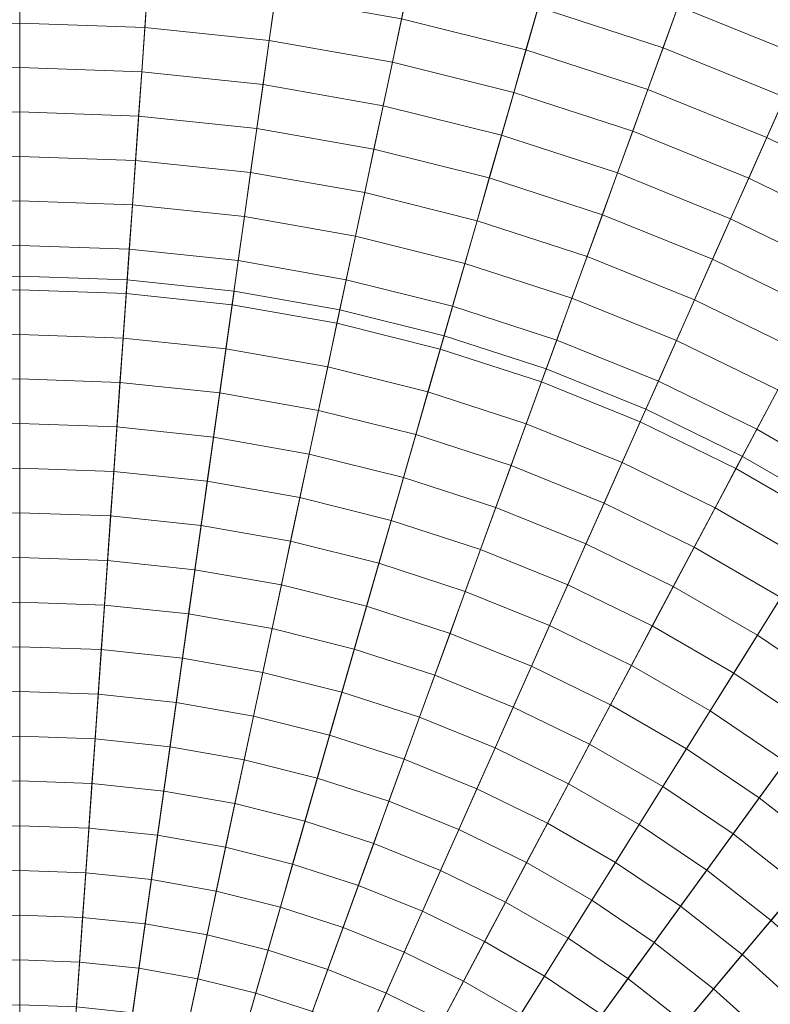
# Model space of a CAD drawing. Header units: centimetres. Extents: x -3.01 to 4.18, y -5.46 to 1.74.
# Tile 242 of 256: x 0.59 to 1.07, y -1.33 to -0.69. Entities that reach past the tile are written whole.
import ezdxf

# ---------------------------------------------------------------- set-up
doc = ezdxf.new("R2010")
doc.units = ezdxf.units.CM
doc.header["$LTSCALE"] = 2.54
doc.layers.add('Lucido design-1', color=7, linetype='Continuous')

# ---------------------------------------------------------------- blocks, each defined once
blk = doc.blocks.new('Gruppo-1')
at = {"color": 142, "linetype": 'Continuous', "lineweight": 9}
for points in [[(0.58636, -0.86103, 36.39157), (0.51664, -0.86346, 36.39157), (0.58636, -1.86046, 36.39157), (0.58636, -0.86103, 36.39157)], [(0.58636, -0.86103, 37.29882), (0.51664, -0.86346, 37.29882), (0.51664, -0.86346, 36.39157), (0.58636, -0.86103, 36.39157), (0.58636, -0.86103, 37.29882)], [(0.58636, -1.86046, 37.29882), (0.51664, -0.86346, 37.29882), (0.58636, -0.86103, 37.29882), (0.58636, -1.86046, 37.29882)], [(0.65608, -0.86346, 36.39157), (0.58636, -0.86103, 36.39157), (0.58636, -1.86046, 36.39157), (0.65608, -0.86346, 36.39157)], [(0.65608, -0.86346, 37.29882), (0.58636, -0.86103, 37.29882), (0.58636, -0.86103, 36.39157), (0.65608, -0.86346, 36.39157), (0.65608, -0.86346, 37.29882)], [(0.58636, -1.86046, 37.29882), (0.58636, -0.86103, 37.29882), (0.65608, -0.86346, 37.29882), (0.58636, -1.86046, 37.29882)], [(0.72546, -0.87075, 36.39157), (0.65608, -0.86346, 36.39157), (0.58636, -1.86046, 36.39157), (0.72546, -0.87075, 36.39157)], [(0.58636, -1.86046, 37.29882), (0.65608, -0.86346, 37.29882), (0.72546, -0.87075, 37.29882), (0.58636, -1.86046, 37.29882)], [(0.72546, -0.87075, 37.29882), (0.65608, -0.86346, 37.29882), (0.65608, -0.86346, 36.39157), (0.72546, -0.87075, 36.39157), (0.72546, -0.87075, 37.29882)], [(0.79416, -0.88287, 36.39157), (0.72546, -0.87075, 36.39157), (0.58636, -1.86046, 36.39157), (0.79416, -0.88287, 36.39157)], [(0.58636, -1.86046, 37.29882), (0.72546, -0.87075, 37.29882), (0.79416, -0.88287, 37.29882), (0.58636, -1.86046, 37.29882)], [(0.79416, -0.88287, 37.29882), (0.72546, -0.87075, 37.29882), (0.72546, -0.87075, 36.39157), (0.79416, -0.88287, 36.39157), (0.79416, -0.88287, 37.29882)], [(0.86184, -0.89974, 36.39157), (0.79416, -0.88287, 36.39157), (0.58636, -1.86046, 36.39157), (0.86184, -0.89974, 36.39157)], [(0.58636, -1.86046, 37.29882), (0.79416, -0.88287, 37.29882), (0.86184, -0.89974, 37.29882), (0.58636, -1.86046, 37.29882)], [(0.86184, -0.89974, 37.29882), (0.79416, -0.88287, 37.29882), (0.79416, -0.88287, 36.39157), (0.86184, -0.89974, 36.39157), (0.86184, -0.89974, 37.29882)], [(0.92819, -0.9213, 36.39157), (0.86184, -0.89974, 36.39157), (0.58636, -1.86046, 36.39157), (0.92819, -0.9213, 36.39157)], [(0.58636, -1.86046, 37.29882), (0.86184, -0.89974, 37.29882), (0.92819, -0.9213, 37.29882), (0.58636, -1.86046, 37.29882)], [(0.92819, -0.9213, 37.29882), (0.86184, -0.89974, 37.29882), (0.86184, -0.89974, 36.39157), (0.92819, -0.9213, 36.39157), (0.92819, -0.9213, 37.29882)], [(0.99287, -0.94743, 36.39157), (0.92819, -0.9213, 36.39157), (0.58636, -1.86046, 36.39157), (0.99287, -0.94743, 36.39157)], [(0.58636, -1.86046, 37.29882), (0.92819, -0.9213, 37.29882), (0.99287, -0.94743, 37.29882), (0.58636, -1.86046, 37.29882)], [(0.99287, -0.94743, 37.29882), (0.92819, -0.9213, 37.29882), (0.92819, -0.9213, 36.39157), (0.99287, -0.94743, 36.39157), (0.99287, -0.94743, 37.29882)], [(1.05557, -0.97801, 36.39157), (0.99287, -0.94743, 36.39157), (0.58636, -1.86046, 36.39157), (1.05557, -0.97801, 36.39157)], [(0.58636, -1.86046, 37.29882), (0.99287, -0.94743, 37.29882), (1.05557, -0.97801, 37.29882), (0.58636, -1.86046, 37.29882)], [(1.05557, -0.97801, 37.29882), (0.99287, -0.94743, 37.29882), (0.99287, -0.94743, 36.39157), (1.05557, -0.97801, 36.39157), (1.05557, -0.97801, 37.29882)], [(1.11598, -1.01289, 36.39157), (1.05557, -0.97801, 36.39157), (0.58636, -1.86046, 36.39157), (1.11598, -1.01289, 36.39157)], [(0.58636, -1.86046, 37.29882), (1.05557, -0.97801, 37.29882), (1.11598, -1.01289, 37.29882), (0.58636, -1.86046, 37.29882)], [(1.11598, -1.01289, 37.29882), (1.05557, -0.97801, 37.29882), (1.05557, -0.97801, 36.39157), (1.11598, -1.01289, 36.39157), (1.11598, -1.01289, 37.29882)], [(1.17381, -1.0519, 36.39157), (1.11598, -1.01289, 36.39157), (0.58636, -1.86046, 36.39157), (1.17381, -1.0519, 36.39157)], [(0.58636, -1.86046, 37.29882), (1.11598, -1.01289, 37.29882), (1.17381, -1.0519, 37.29882), (0.58636, -1.86046, 37.29882)], [(1.22879, -1.09485, 36.39157), (1.17381, -1.0519, 36.39157), (0.58636, -1.86046, 36.39157), (1.22879, -1.09485, 36.39157)], [(0.58636, -1.86046, 37.29882), (1.17381, -1.0519, 37.29882), (1.22879, -1.09485, 37.29882), (0.58636, -1.86046, 37.29882)], [(1.28063, -1.14153, 36.39157), (1.22879, -1.09485, 36.39157), (0.58636, -1.86046, 36.39157), (1.28063, -1.14153, 36.39157)], [(0.58636, -1.86046, 37.29882), (1.22879, -1.09485, 37.29882), (1.28063, -1.14153, 37.29882), (0.58636, -1.86046, 37.29882)]]:
    blk.add_polyline3d(points, dxfattribs=at)
for points in [[(0.58636, 1.73817, 37.29766), (0.33533, 1.7294, 37.29766), (0.58621, -1.8583, 37.29766), (0.58636, -1.8583, 37.29766)], [(0.83739, 1.7294, 37.29766), (0.58636, 1.73817, 37.29766), (0.58636, -1.8583, 37.29766), (0.58651, -1.8583, 37.29766)], [(1.08719, 1.70314, 37.29766), (0.83739, 1.7294, 37.29766), (0.58651, -1.8583, 37.29766), (0.58666, -1.85832, 37.29766)], [(1.33456, 1.65953, 37.29766), (1.08719, 1.70314, 37.29766), (0.58666, -1.85832, 37.29766), (0.58681, -1.85835, 37.29766)], [(1.57828, 1.59876, 37.29766), (1.33456, 1.65953, 37.29766), (0.58681, -1.85835, 37.29766), (0.58696, -1.85838, 37.29766)], [(1.81716, 1.52114, 37.29766), (1.57828, 1.59876, 37.29766), (0.58696, -1.85838, 37.29766), (0.5871, -1.85843, 37.29766)], [(2.05005, 1.42705, 37.29766), (1.81716, 1.52114, 37.29766), (0.5871, -1.85843, 37.29766), (0.58724, -1.85849, 37.29766)], [(2.27581, 1.31694, 37.29766), (2.05005, 1.42705, 37.29766), (0.58724, -1.85849, 37.29766), (0.58738, -1.85855, 37.29766)], [(2.49334, 1.19135, 37.29766), (2.27581, 1.31694, 37.29766), (0.58738, -1.85855, 37.29766), (0.58751, -1.85863, 37.29766)], [(2.70158, 1.05089, 37.29766), (2.49334, 1.19135, 37.29766), (0.58751, -1.85863, 37.29766), (0.58763, -1.85871, 37.29766)], [(2.89951, 0.89625, 37.29766), (2.70158, 1.05089, 37.29766), (0.58763, -1.85871, 37.29766), (0.58775, -1.8588, 37.29766)], [(3.08618, 0.72817, 37.29766), (2.89951, 0.89625, 37.29766), (0.58775, -1.8588, 37.29766), (0.58786, -1.85891, 37.29766)], [(3.26066, 0.54749, 37.29766), (3.08618, 0.72817, 37.29766), (0.58786, -1.85891, 37.29766), (0.58797, -1.85901, 37.29766)], [(3.42212, 0.35507, 37.29766), (3.26066, 0.54749, 37.29766), (0.58797, -1.85901, 37.29766), (0.58806, -1.85913, 37.29766)], [(3.56976, 0.15187, 37.29766), (3.42212, 0.35507, 37.29766), (0.58806, -1.85913, 37.29766), (0.58815, -1.85925, 37.29766)], [(3.70286, -0.06115, 37.29766), (3.56976, 0.15187, 37.29766), (0.58815, -1.85925, 37.29766), (0.58823, -1.85938, 37.29766)], [(3.82078, -0.28293, 37.29766), (3.70286, -0.06115, 37.29766), (0.58823, -1.85938, 37.29766), (0.5883, -1.85951, 37.29766)], [(3.92295, -0.51239, 37.29766), (3.82078, -0.28293, 37.29766), (0.5883, -1.85951, 37.29766), (0.58837, -1.85965, 37.29766)], [(4.00886, -0.74842, 37.29766), (3.92295, -0.51239, 37.29766), (0.58837, -1.85965, 37.29766), (0.58842, -1.85979, 37.29766)], [(1.00405, -0.71288, 38.29474), (0.92298, -0.68654, 38.29474), (0.93091, -0.65888, 38.28989), (1.01389, -0.68584, 38.28989)], [(1.09478, -0.71853, 38.28989), (1.01389, -0.68584, 38.28989), (1.02372, -0.65882, 38.28493), (1.10648, -0.69226, 38.28493)], [(0.58636, -0.69682, 38.30415), (0.50519, -0.69965, 38.30415), (0.50318, -0.67092, 38.29949), (0.58636, -0.66801, 38.29949)], [(0.66753, -0.69965, 38.30415), (0.58636, -0.69682, 38.30415), (0.58636, -0.66801, 38.29949), (0.66954, -0.67092, 38.29949)], [(0.91504, -0.71421, 38.29949), (0.83428, -0.69407, 38.29949), (0.84027, -0.66592, 38.29474), (0.92298, -0.68654, 38.29474)], [(0.74831, -0.70814, 38.30415), (0.66753, -0.69965, 38.30415), (0.66954, -0.67092, 38.29949), (0.75232, -0.67962, 38.29949)], [(0.8283, -0.72225, 38.30415), (0.74831, -0.70814, 38.30415), (0.75232, -0.67962, 38.29949), (0.83428, -0.69407, 38.29949)], [(0.9942, -0.73993, 38.29949), (0.91504, -0.71421, 38.29949), (0.92298, -0.68654, 38.29474), (1.00405, -0.71288, 38.29474)], [(1.08308, -0.74481, 38.29474), (1.00405, -0.71288, 38.29474), (1.01389, -0.68584, 38.28989), (1.09478, -0.71853, 38.28989)], [(0.9071, -0.74189, 38.30415), (0.8283, -0.72225, 38.30415), (0.83428, -0.69407, 38.29949), (0.91504, -0.71421, 38.29949)], [(0.58636, -0.72564, 38.3087), (0.5072, -0.7284, 38.3087), (0.50519, -0.69965, 38.30415), (0.58636, -0.69682, 38.30415)], [(0.66552, -0.7284, 38.3087), (0.58636, -0.72564, 38.3087), (0.58636, -0.69682, 38.30415), (0.66753, -0.69965, 38.30415)], [(0.7443, -0.73668, 38.3087), (0.66552, -0.7284, 38.3087), (0.66753, -0.69965, 38.30415), (0.74831, -0.70814, 38.30415)], [(0.8223, -0.75043, 38.3087), (0.7443, -0.73668, 38.3087), (0.74831, -0.70814, 38.30415), (0.8283, -0.72225, 38.30415)], [(0.98435, -0.76699, 38.30415), (0.9071, -0.74189, 38.30415), (0.91504, -0.71421, 38.29949), (0.9942, -0.73993, 38.29949)], [(1.07137, -0.77111, 38.29949), (0.9942, -0.73993, 38.29949), (1.00405, -0.71288, 38.29474), (1.08308, -0.74481, 38.29474)], [(0.58636, -0.75447, 38.31315), (0.50921, -0.75716, 38.31315), (0.5072, -0.7284, 38.3087), (0.58636, -0.72564, 38.3087)], [(0.66351, -0.75716, 38.31315), (0.58636, -0.75447, 38.31315), (0.58636, -0.72564, 38.3087), (0.66552, -0.7284, 38.3087)], [(0.74029, -0.76523, 38.31315), (0.66351, -0.75716, 38.31315), (0.66552, -0.7284, 38.3087), (0.7443, -0.73668, 38.3087)], [(0.89916, -0.7696, 38.3087), (0.8223, -0.75043, 38.3087), (0.8283, -0.72225, 38.30415), (0.9071, -0.74189, 38.30415)], [(0.81631, -0.77864, 38.31315), (0.74029, -0.76523, 38.31315), (0.7443, -0.73668, 38.3087), (0.8223, -0.75043, 38.3087)], [(1.05966, -0.79742, 38.30415), (0.98435, -0.76699, 38.30415), (0.9942, -0.73993, 38.29949), (1.07137, -0.77111, 38.29949)], [(0.97449, -0.79407, 38.3087), (0.89916, -0.7696, 38.3087), (0.9071, -0.74189, 38.30415), (0.98435, -0.76699, 38.30415)], [(1.14618, -0.80759, 38.29949), (1.07137, -0.77111, 38.29949), (1.08308, -0.74481, 38.29474), (1.1597, -0.78218, 38.29474)], [(4.07809, -0.98987, 37.29766), (4.00886, -0.74842, 37.29766), (0.58842, -1.85979, 37.29766), (0.58846, -1.85994, 37.29766)], [(0.89121, -0.79731, 38.31315), (0.81631, -0.77864, 38.31315), (0.8223, -0.75043, 38.3087), (0.89916, -0.7696, 38.3087)], [(0.58636, -0.78332, 38.31751), (0.51122, -0.78594, 38.31751), (0.50921, -0.75716, 38.31315), (0.58636, -0.75447, 38.31315)], [(0.6615, -0.78594, 38.31751), (0.58636, -0.78332, 38.31751), (0.58636, -0.75447, 38.31315), (0.66351, -0.75716, 38.31315)], [(0.73627, -0.7938, 38.31751), (0.6615, -0.78594, 38.31751), (0.66351, -0.75716, 38.31315), (0.74029, -0.76523, 38.31315)], [(0.81031, -0.80686, 38.31751), (0.73627, -0.7938, 38.31751), (0.74029, -0.76523, 38.31315), (0.81631, -0.77864, 38.31315)], [(0.96463, -0.82117, 38.31315), (0.89121, -0.79731, 38.31315), (0.89916, -0.7696, 38.3087), (0.97449, -0.79407, 38.3087)], [(1.04794, -0.82375, 38.3087), (0.97449, -0.79407, 38.3087), (0.98435, -0.76699, 38.30415), (1.05966, -0.79742, 38.30415)], [(1.13266, -0.83302, 38.30415), (1.05966, -0.79742, 38.30415), (1.07137, -0.77111, 38.29949), (1.14618, -0.80759, 38.29949)], [(0.88326, -0.82505, 38.31751), (0.81031, -0.80686, 38.31751), (0.81631, -0.77864, 38.31315), (0.89121, -0.79731, 38.31315)], [(0.58636, -0.81218, 38.32176), (0.51324, -0.81474, 38.32176), (0.51122, -0.78594, 38.31751), (0.58636, -0.78332, 38.31751)], [(0.65949, -0.81474, 38.32176), (0.58636, -0.81218, 38.32176), (0.58636, -0.78332, 38.31751), (0.6615, -0.78594, 38.31751)], [(0.73225, -0.82239, 38.32176), (0.65949, -0.81474, 38.32176), (0.6615, -0.78594, 38.31751), (0.73627, -0.7938, 38.31751)], [(0.80431, -0.83509, 38.32176), (0.73225, -0.82239, 38.32176), (0.73627, -0.7938, 38.31751), (0.81031, -0.80686, 38.31751)], [(0.95477, -0.84828, 38.31751), (0.88326, -0.82505, 38.31751), (0.89121, -0.79731, 38.31315), (0.96463, -0.82117, 38.31315)], [(1.03621, -0.85009, 38.31315), (0.96463, -0.82117, 38.31315), (0.97449, -0.79407, 38.3087), (1.04794, -0.82375, 38.3087)], [(1.11913, -0.85847, 38.3087), (1.04794, -0.82375, 38.3087), (1.05966, -0.79742, 38.30415), (1.13266, -0.83302, 38.30415)], [(0.87531, -0.85279, 38.32176), (0.80431, -0.83509, 38.32176), (0.81031, -0.80686, 38.31751), (0.88326, -0.82505, 38.31751)], [(0.58636, -0.84106, 38.32591), (0.51525, -0.84355, 38.32591), (0.51324, -0.81474, 38.32176), (0.58636, -0.81218, 38.32176)], [(0.65747, -0.84355, 38.32591), (0.58636, -0.84106, 38.32591), (0.58636, -0.81218, 38.32176), (0.65949, -0.81474, 38.32176)], [(0.72823, -0.85098, 38.32591), (0.65747, -0.84355, 38.32591), (0.65949, -0.81474, 38.32176), (0.73225, -0.82239, 38.32176)], [(0.79831, -0.86334, 38.32591), (0.72823, -0.85098, 38.32591), (0.73225, -0.82239, 38.32176), (0.80431, -0.83509, 38.32176)], [(1.02447, -0.87644, 38.31751), (0.95477, -0.84828, 38.31751), (0.96463, -0.82117, 38.31315), (1.03621, -0.85009, 38.31315)], [(1.10559, -0.88393, 38.31315), (1.03621, -0.85009, 38.31315), (1.04794, -0.82375, 38.3087), (1.11913, -0.85847, 38.3087)], [(0.94489, -0.8754, 38.32176), (0.87531, -0.85279, 38.32176), (0.88326, -0.82505, 38.31751), (0.95477, -0.84828, 38.31751)], [(0.86735, -0.88055, 38.32591), (0.79831, -0.86334, 38.32591), (0.80431, -0.83509, 38.32176), (0.87531, -0.85279, 38.32176)], [(0.58636, -0.86996, 38.32997), (0.51727, -0.87237, 38.32997), (0.51525, -0.84355, 38.32591), (0.58636, -0.84106, 38.32591)], [(0.65546, -0.87237, 38.32997), (0.58636, -0.86996, 38.32997), (0.58636, -0.84106, 38.32591), (0.65747, -0.84355, 38.32591)], [(0.72421, -0.87959, 38.32997), (0.65546, -0.87237, 38.32997), (0.65747, -0.84355, 38.32591), (0.72823, -0.85098, 38.32591)], [(1.01273, -0.90281, 38.32176), (0.94489, -0.8754, 38.32176), (0.95477, -0.84828, 38.31751), (1.02447, -0.87644, 38.31751)], [(0.7923, -0.8916, 38.32997), (0.72421, -0.87959, 38.32997), (0.72823, -0.85098, 38.32591), (0.79831, -0.86334, 38.32591)], [(0.93502, -0.90254, 38.32591), (0.86735, -0.88055, 38.32591), (0.87531, -0.85279, 38.32176), (0.94489, -0.8754, 38.32176)], [(1.09205, -0.9094, 38.31751), (1.02447, -0.87644, 38.31751), (1.03621, -0.85009, 38.31315), (1.10559, -0.88393, 38.31315)], [(0.85938, -0.90833, 38.32997), (0.7923, -0.8916, 38.32997), (0.79831, -0.86334, 38.32591), (0.86735, -0.88055, 38.32591)], [(0.58636, -0.89886, 38.33392), (0.51928, -0.9012, 38.33392), (0.51727, -0.87237, 38.32997), (0.58636, -0.86996, 38.32997)], [(0.65344, -0.9012, 38.33392), (0.58636, -0.89886, 38.33392), (0.58636, -0.86996, 38.32997), (0.65546, -0.87237, 38.32997)], [(0.72019, -0.90822, 38.33392), (0.65344, -0.9012, 38.33392), (0.65546, -0.87237, 38.32997), (0.72421, -0.87959, 38.32997)], [(0.78629, -0.91988, 38.33392), (0.72019, -0.90822, 38.33392), (0.72421, -0.87959, 38.32997), (0.7923, -0.8916, 38.32997)], [(0.92513, -0.92969, 38.32997), (0.85938, -0.90833, 38.32997), (0.86735, -0.88055, 38.32591), (0.93502, -0.90254, 38.32591)], [(1.00099, -0.92919, 38.32591), (0.93502, -0.90254, 38.32591), (0.94489, -0.8754, 38.32176), (1.01273, -0.90281, 38.32176)], [(1.0785, -0.93489, 38.32176), (1.01273, -0.90281, 38.32176), (1.02447, -0.87644, 38.31751), (1.09205, -0.9094, 38.31751)], [(0.85141, -0.93611, 38.33392), (0.78629, -0.91988, 38.33392), (0.7923, -0.8916, 38.32997), (0.85938, -0.90833, 38.32997)], [(0.58636, -0.92778, 38.33777), (0.5213, -0.93005, 38.33777), (0.51928, -0.9012, 38.33392), (0.58636, -0.89886, 38.33392)], [(0.65142, -0.93005, 38.33777), (0.58636, -0.92778, 38.33777), (0.58636, -0.89886, 38.33392), (0.65344, -0.9012, 38.33392)], [(0.71616, -0.93686, 38.33777), (0.65142, -0.93005, 38.33777), (0.65344, -0.9012, 38.33392), (0.72019, -0.90822, 38.33392)], [(0.98924, -0.95559, 38.32997), (0.92513, -0.92969, 38.32997), (0.93502, -0.90254, 38.32591), (1.00099, -0.92919, 38.32591)], [(1.06494, -0.96039, 38.32591), (1.00099, -0.92919, 38.32591), (1.01273, -0.90281, 38.32176), (1.0785, -0.93489, 38.32176)], [(0.78028, -0.94816, 38.33777), (0.71616, -0.93686, 38.33777), (0.72019, -0.90822, 38.33392), (0.78629, -0.91988, 38.33392)], [(0.91525, -0.95685, 38.33392), (0.85141, -0.93611, 38.33392), (0.85938, -0.90833, 38.32997), (0.92513, -0.92969, 38.32997)], [(0.84344, -0.96391, 38.33777), (0.78028, -0.94816, 38.33777), (0.78629, -0.91988, 38.33392), (0.85141, -0.93611, 38.33392)], [(0.58636, -0.95672, 38.34153), (0.52332, -0.95892, 38.34153), (0.5213, -0.93005, 38.33777), (0.58636, -0.92778, 38.33777)], [(0.6494, -0.95892, 38.34153), (0.58636, -0.95672, 38.34153), (0.58636, -0.92778, 38.33777), (0.65142, -0.93005, 38.33777)], [(0.71214, -0.96551, 38.34153), (0.6494, -0.95892, 38.34153), (0.65142, -0.93005, 38.33777), (0.71616, -0.93686, 38.33777)], [(0.97748, -0.982, 38.33392), (0.91525, -0.95685, 38.33392), (0.92513, -0.92969, 38.32997), (0.98924, -0.95559, 38.32997)], [(1.05138, -0.9859, 38.32997), (0.98924, -0.95559, 38.32997), (1.00099, -0.92919, 38.32591), (1.06494, -0.96039, 38.32591)], [(0.77426, -0.97647, 38.34153), (0.71214, -0.96551, 38.34153), (0.71616, -0.93686, 38.33777), (0.78028, -0.94816, 38.33777)], [(0.90536, -0.98403, 38.33777), (0.84344, -0.96391, 38.33777), (0.85141, -0.93611, 38.33392), (0.91525, -0.95685, 38.33392)], [(1.12656, -0.99596, 38.32591), (1.06494, -0.96039, 38.32591), (1.0785, -0.93489, 38.32176), (1.14186, -0.97147, 38.32176)], [(0.83547, -0.99173, 38.34153), (0.77426, -0.97647, 38.34153), (0.78028, -0.94816, 38.33777), (0.84344, -0.96391, 38.33777)], [(0.58636, -0.98566, 38.34518), (0.52534, -0.98779, 38.34518), (0.52332, -0.95892, 38.34153), (0.58636, -0.95672, 38.34153)], [(0.64738, -0.98779, 38.34518), (0.58636, -0.98566, 38.34518), (0.58636, -0.95672, 38.34153), (0.6494, -0.95892, 38.34153)], [(0.96572, -1.00842, 38.33777), (0.90536, -0.98403, 38.33777), (0.91525, -0.95685, 38.33392), (0.97748, -0.982, 38.33392)], [(1.0378, -1.01142, 38.33392), (0.97748, -0.982, 38.33392), (0.98924, -0.95559, 38.32997), (1.05138, -0.9859, 38.32997)], [(0.70811, -0.99418, 38.34518), (0.64738, -0.98779, 38.34518), (0.6494, -0.95892, 38.34153), (0.71214, -0.96551, 38.34153)], [(0.89546, -1.01122, 38.34153), (0.83547, -0.99173, 38.34153), (0.84344, -0.96391, 38.33777), (0.90536, -0.98403, 38.33777)], [(1.11125, -1.02046, 38.32997), (1.05138, -0.9859, 38.32997), (1.06494, -0.96039, 38.32591), (1.12656, -0.99596, 38.32591)], [(0.76824, -1.00478, 38.34518), (0.70811, -0.99418, 38.34518), (0.71214, -0.96551, 38.34153), (0.77426, -0.97647, 38.34153)], [(0.82749, -1.01955, 38.34518), (0.76824, -1.00478, 38.34518), (0.77426, -0.97647, 38.34153), (0.83547, -0.99173, 38.34153)], [(1.02423, -1.03696, 38.33777), (0.96572, -1.00842, 38.33777), (0.97748, -0.982, 38.33392), (1.0378, -1.01142, 38.33392)], [(0.58636, -1.01462, 38.34873), (0.52736, -1.01668, 38.34873), (0.52534, -0.98779, 38.34518), (0.58636, -0.98566, 38.34518)], [(0.64536, -1.01668, 38.34873), (0.58636, -1.01462, 38.34873), (0.58636, -0.98566, 38.34518), (0.64738, -0.98779, 38.34518)], [(4.13032, -1.23557, 37.29766), (4.07809, -0.98987, 37.29766), (0.58846, -1.85994, 37.29766), (0.58849, -1.86009, 37.29766)], [(0.70408, -1.02285, 38.34873), (0.64536, -1.01668, 38.34873), (0.64738, -0.98779, 38.34518), (0.70811, -0.99418, 38.34518)], [(0.95395, -1.03485, 38.34153), (0.89546, -1.01122, 38.34153), (0.90536, -0.98403, 38.33777), (0.96572, -1.00842, 38.33777)], [(1.09593, -1.04498, 38.33392), (1.0378, -1.01142, 38.33392), (1.05138, -0.9859, 38.32997), (1.11125, -1.02046, 38.32997)], [(0.76222, -1.03311, 38.34873), (0.70408, -1.02285, 38.34873), (0.70811, -0.99418, 38.34518), (0.76824, -1.00478, 38.34518)], [(0.88556, -1.03842, 38.34518), (0.82749, -1.01955, 38.34518), (0.83547, -0.99173, 38.34153), (0.89546, -1.01122, 38.34153)], [(0.81951, -1.04739, 38.34873), (0.76222, -1.03311, 38.34873), (0.76824, -1.00478, 38.34518), (0.82749, -1.01955, 38.34518)], [(1.01064, -1.0625, 38.34153), (0.95395, -1.03485, 38.34153), (0.96572, -1.00842, 38.33777), (1.02423, -1.03696, 38.33777)], [(0.58636, -1.04359, 38.35218), (0.52938, -1.04558, 38.35218), (0.52736, -1.01668, 38.34873), (0.58636, -1.01462, 38.34873)], [(0.64334, -1.04558, 38.35218), (0.58636, -1.04359, 38.35218), (0.58636, -1.01462, 38.34873), (0.64536, -1.01668, 38.34873)], [(0.94217, -1.06129, 38.34518), (0.88556, -1.03842, 38.34518), (0.89546, -1.01122, 38.34153), (0.95395, -1.03485, 38.34153)], [(1.08061, -1.06951, 38.33777), (1.02423, -1.03696, 38.33777), (1.0378, -1.01142, 38.33392), (1.09593, -1.04498, 38.33392)], [(0.70005, -1.05154, 38.35218), (0.64334, -1.04558, 38.35218), (0.64536, -1.01668, 38.34873), (0.70408, -1.02285, 38.34873)], [(0.87565, -1.06563, 38.34873), (0.81951, -1.04739, 38.34873), (0.82749, -1.01955, 38.34518), (0.88556, -1.03842, 38.34518)], [(0.7562, -1.06144, 38.35218), (0.70005, -1.05154, 38.35218), (0.70408, -1.02285, 38.34873), (0.76222, -1.03311, 38.34873)], [(0.81152, -1.07524, 38.35218), (0.7562, -1.06144, 38.35218), (0.76222, -1.03311, 38.34873), (0.81951, -1.04739, 38.34873)], [(0.99705, -1.08806, 38.34518), (0.94217, -1.06129, 38.34518), (0.95395, -1.03485, 38.34153), (1.01064, -1.0625, 38.34153)], [(0.93039, -1.08775, 38.34873), (0.87565, -1.06563, 38.34873), (0.88556, -1.03842, 38.34518), (0.94217, -1.06129, 38.34518)], [(1.06527, -1.09404, 38.34153), (1.01064, -1.0625, 38.34153), (1.02423, -1.03696, 38.33777), (1.08061, -1.06951, 38.33777)], [(0.58636, -1.07258, 38.35553), (0.5314, -1.0745, 38.35553), (0.52938, -1.04558, 38.35218), (0.58636, -1.04359, 38.35218)], [(0.64132, -1.0745, 38.35553), (0.58636, -1.07258, 38.35553), (0.58636, -1.04359, 38.35218), (0.64334, -1.04558, 38.35218)], [(0.69601, -1.08024, 38.35553), (0.64132, -1.0745, 38.35553), (0.64334, -1.04558, 38.35218), (0.70005, -1.05154, 38.35218)], [(0.86575, -1.09286, 38.35218), (0.81152, -1.07524, 38.35218), (0.81951, -1.04739, 38.34873), (0.87565, -1.06563, 38.34873)], [(0.75017, -1.08979, 38.35553), (0.69601, -1.08024, 38.35553), (0.70005, -1.05154, 38.35218), (0.7562, -1.06144, 38.35218)], [(0.80353, -1.1031, 38.35553), (0.75017, -1.08979, 38.35553), (0.7562, -1.06144, 38.35218), (0.81152, -1.07524, 38.35218)], [(0.91861, -1.11422, 38.35218), (0.86575, -1.09286, 38.35218), (0.87565, -1.06563, 38.34873), (0.93039, -1.08775, 38.34873)], [(0.98346, -1.11363, 38.34873), (0.93039, -1.08775, 38.34873), (0.94217, -1.06129, 38.34518), (0.99705, -1.08806, 38.34518)], [(1.04993, -1.11859, 38.34518), (0.99705, -1.08806, 38.34518), (1.01064, -1.0625, 38.34153), (1.06527, -1.09404, 38.34153)], [(0.58636, -1.10157, 38.35878), (0.53342, -1.10342, 38.35878), (0.5314, -1.0745, 38.35553), (0.58636, -1.07258, 38.35553)], [(0.6393, -1.10342, 38.35878), (0.58636, -1.10157, 38.35878), (0.58636, -1.07258, 38.35553), (0.64132, -1.0745, 38.35553)], [(1.11757, -1.12932, 38.34153), (1.06527, -1.09404, 38.34153), (1.08061, -1.06951, 38.33777), (1.13458, -1.10591, 38.33777)], [(0.69198, -1.10896, 38.35878), (0.6393, -1.10342, 38.35878), (0.64132, -1.0745, 38.35553), (0.69601, -1.08024, 38.35553)], [(0.85583, -1.12009, 38.35553), (0.80353, -1.1031, 38.35553), (0.81152, -1.07524, 38.35218), (0.86575, -1.09286, 38.35218)], [(0.74414, -1.11815, 38.35878), (0.69198, -1.10896, 38.35878), (0.69601, -1.08024, 38.35553), (0.75017, -1.08979, 38.35553)], [(0.79554, -1.13097, 38.35878), (0.74414, -1.11815, 38.35878), (0.75017, -1.08979, 38.35553), (0.80353, -1.1031, 38.35553)], [(0.96986, -1.13921, 38.35218), (0.91861, -1.11422, 38.35218), (0.93039, -1.08775, 38.34873), (0.98346, -1.11363, 38.34873)], [(1.03459, -1.14315, 38.34873), (0.98346, -1.11363, 38.34873), (0.99705, -1.08806, 38.34518), (1.04993, -1.11859, 38.34518)], [(0.90682, -1.14069, 38.35553), (0.85583, -1.12009, 38.35553), (0.86575, -1.09286, 38.35218), (0.91861, -1.11422, 38.35218)], [(1.10055, -1.15273, 38.34518), (1.04993, -1.11859, 38.34518), (1.06527, -1.09404, 38.34153), (1.11757, -1.12932, 38.34153)], [(0.58636, -1.13058, 38.36193), (0.53545, -1.13235, 38.36193), (0.53342, -1.10342, 38.35878), (0.58636, -1.10157, 38.35878)], [(0.63728, -1.13235, 38.36193), (0.58636, -1.13058, 38.36193), (0.58636, -1.10157, 38.35878), (0.6393, -1.10342, 38.35878)], [(0.68794, -1.13768, 38.36193), (0.63728, -1.13235, 38.36193), (0.6393, -1.10342, 38.35878), (0.69198, -1.10896, 38.35878)], [(0.84592, -1.14734, 38.35878), (0.79554, -1.13097, 38.35878), (0.80353, -1.1031, 38.35553), (0.85583, -1.12009, 38.35553)], [(0.73811, -1.14653, 38.36193), (0.68794, -1.13768, 38.36193), (0.69198, -1.10896, 38.35878), (0.74414, -1.11815, 38.35878)], [(0.78754, -1.15885, 38.36193), (0.73811, -1.14653, 38.36193), (0.74414, -1.11815, 38.35878), (0.79554, -1.13097, 38.35878)], [(0.95625, -1.1648, 38.35553), (0.90682, -1.14069, 38.35553), (0.91861, -1.11422, 38.35218), (0.96986, -1.13921, 38.35218)], [(1.01923, -1.16772, 38.35218), (0.96986, -1.13921, 38.35218), (0.98346, -1.11363, 38.34873), (1.03459, -1.14315, 38.34873)], [(0.89503, -1.16718, 38.35878), (0.84592, -1.14734, 38.35878), (0.85583, -1.12009, 38.35553), (0.90682, -1.14069, 38.35553)], [(1.08353, -1.17616, 38.34873), (1.03459, -1.14315, 38.34873), (1.04993, -1.11859, 38.34518), (1.10055, -1.15273, 38.34518)], [(0.58636, -1.15959, 38.36498), (0.53747, -1.1613, 38.36498), (0.53545, -1.13235, 38.36193), (0.58636, -1.13058, 38.36193)], [(0.63525, -1.1613, 38.36498), (0.58636, -1.15959, 38.36498), (0.58636, -1.13058, 38.36193), (0.63728, -1.13235, 38.36193)], [(0.6839, -1.16641, 38.36498), (0.63525, -1.1613, 38.36498), (0.63728, -1.13235, 38.36193), (0.68794, -1.13768, 38.36193)], [(0.836, -1.17459, 38.36193), (0.78754, -1.15885, 38.36193), (0.79554, -1.13097, 38.35878), (0.84592, -1.14734, 38.35878)], [(0.73208, -1.17491, 38.36498), (0.6839, -1.16641, 38.36498), (0.68794, -1.13768, 38.36193), (0.73811, -1.14653, 38.36193)], [(0.94264, -1.1904, 38.35878), (0.89503, -1.16718, 38.35878), (0.90682, -1.14069, 38.35553), (0.95625, -1.1648, 38.35553)], [(1.00388, -1.1923, 38.35553), (0.95625, -1.1648, 38.35553), (0.96986, -1.13921, 38.35218), (1.01923, -1.16772, 38.35218)], [(1.0665, -1.1996, 38.35218), (1.01923, -1.16772, 38.35218), (1.03459, -1.14315, 38.34873), (1.08353, -1.17616, 38.34873)], [(0.77955, -1.18674, 38.36498), (0.73208, -1.17491, 38.36498), (0.73811, -1.14653, 38.36193), (0.78754, -1.15885, 38.36193)], [(0.88323, -1.19368, 38.36193), (0.836, -1.17459, 38.36193), (0.84592, -1.14734, 38.35878), (0.89503, -1.16718, 38.35878)], [(0.58636, -1.18862, 38.36793), (0.5395, -1.19026, 38.36793), (0.53747, -1.1613, 38.36498), (0.58636, -1.15959, 38.36498)], [(0.63323, -1.19026, 38.36793), (0.58636, -1.18862, 38.36793), (0.58636, -1.15959, 38.36498), (0.63525, -1.1613, 38.36498)], [(0.67986, -1.19516, 38.36793), (0.63323, -1.19026, 38.36793), (0.63525, -1.1613, 38.36498), (0.6839, -1.16641, 38.36498)], [(0.82607, -1.20186, 38.36498), (0.77955, -1.18674, 38.36498), (0.78754, -1.15885, 38.36193), (0.836, -1.17459, 38.36193)], [(0.72604, -1.2033, 38.36793), (0.67986, -1.19516, 38.36793), (0.6839, -1.16641, 38.36498), (0.73208, -1.17491, 38.36498)], [(0.92902, -1.21601, 38.36193), (0.88323, -1.19368, 38.36193), (0.89503, -1.16718, 38.35878), (0.94264, -1.1904, 38.35878)], [(0.98851, -1.21689, 38.35878), (0.94264, -1.1904, 38.35878), (0.95625, -1.1648, 38.35553), (1.00388, -1.1923, 38.35553)], [(1.04947, -1.22305, 38.35553), (1.00388, -1.1923, 38.35553), (1.01923, -1.16772, 38.35218), (1.0665, -1.1996, 38.35218)], [(0.77155, -1.21465, 38.36793), (0.72604, -1.2033, 38.36793), (0.73208, -1.17491, 38.36498), (0.77955, -1.18674, 38.36498)], [(0.87143, -1.22019, 38.36498), (0.82607, -1.20186, 38.36498), (0.836, -1.17459, 38.36193), (0.88323, -1.19368, 38.36193)], [(1.11143, -1.2347, 38.35218), (1.0665, -1.1996, 38.35218), (1.08353, -1.17616, 38.34873), (1.13006, -1.21251, 38.34873)], [(0.81614, -1.22914, 38.36793), (0.77155, -1.21465, 38.36793), (0.77955, -1.18674, 38.36498), (0.82607, -1.20186, 38.36498)], [(0.58636, -1.21766, 38.37078), (0.54152, -1.21922, 38.37078), (0.5395, -1.19026, 38.36793), (0.58636, -1.18862, 38.36793)], [(0.6312, -1.21922, 38.37078), (0.58636, -1.21766, 38.37078), (0.58636, -1.18862, 38.36793), (0.63323, -1.19026, 38.36793)], [(0.67582, -1.22391, 38.37078), (0.6312, -1.21922, 38.37078), (0.63323, -1.19026, 38.36793), (0.67986, -1.19516, 38.36793)], [(0.9154, -1.24163, 38.36498), (0.87143, -1.22019, 38.36498), (0.88323, -1.19368, 38.36193), (0.92902, -1.21601, 38.36193)], [(0.97314, -1.24148, 38.36193), (0.92902, -1.21601, 38.36193), (0.94264, -1.1904, 38.35878), (0.98851, -1.21689, 38.35878)], [(1.03243, -1.24651, 38.35878), (0.98851, -1.21689, 38.35878), (1.00388, -1.1923, 38.35553), (1.04947, -1.22305, 38.35553)], [(0.72001, -1.2317, 38.37078), (0.67582, -1.22391, 38.37078), (0.67986, -1.19516, 38.36793), (0.72604, -1.2033, 38.36793)], [(1.0928, -1.25691, 38.35553), (1.04947, -1.22305, 38.35553), (1.0665, -1.1996, 38.35218), (1.11143, -1.2347, 38.35218)], [(0.76354, -1.24256, 38.37078), (0.72001, -1.2317, 38.37078), (0.72604, -1.2033, 38.36793), (0.77155, -1.21465, 38.36793)], [(0.85962, -1.2467, 38.36793), (0.81614, -1.22914, 38.36793), (0.82607, -1.20186, 38.36498), (0.87143, -1.22019, 38.36498)], [(0.58636, -1.2467, 38.37352), (0.54355, -1.2482, 38.37352), (0.54152, -1.21922, 38.37078), (0.58636, -1.21766, 38.37078)], [(0.62917, -1.2482, 38.37352), (0.58636, -1.2467, 38.37352), (0.58636, -1.21766, 38.37078), (0.6312, -1.21922, 38.37078)], [(0.67178, -1.25268, 38.37352), (0.62917, -1.2482, 38.37352), (0.6312, -1.21922, 38.37078), (0.67582, -1.22391, 38.37078)], [(0.80621, -1.25642, 38.37078), (0.76354, -1.24256, 38.37078), (0.77155, -1.21465, 38.36793), (0.81614, -1.22914, 38.36793)], [(0.90177, -1.26726, 38.36793), (0.85962, -1.2467, 38.36793), (0.87143, -1.22019, 38.36498), (0.9154, -1.24163, 38.36498)], [(0.95776, -1.26609, 38.36498), (0.9154, -1.24163, 38.36498), (0.92902, -1.21601, 38.36193), (0.97314, -1.24148, 38.36193)], [(1.01538, -1.26997, 38.36193), (0.97314, -1.24148, 38.36193), (0.98851, -1.21689, 38.35878), (1.03243, -1.24651, 38.35878)], [(0.71397, -1.26011, 38.37352), (0.67178, -1.25268, 38.37352), (0.67582, -1.22391, 38.37078), (0.72001, -1.2317, 38.37078)], [(1.07417, -1.27912, 38.35878), (1.03243, -1.24651, 38.35878), (1.04947, -1.22305, 38.35553), (1.0928, -1.25691, 38.35553)], [(0.75554, -1.27048, 38.37352), (0.71397, -1.26011, 38.37352), (0.72001, -1.2317, 38.37078), (0.76354, -1.24256, 38.37078)], [(0.84781, -1.27323, 38.37078), (0.80621, -1.25642, 38.37078), (0.81614, -1.22914, 38.36793), (0.85962, -1.2467, 38.36793)], [(4.16527, -1.4843, 37.29766), (4.13032, -1.23557, 37.29766), (0.58849, -1.86009, 37.29766), (0.58851, -1.86023, 37.29766)], [(0.79628, -1.28372, 38.37352), (0.75554, -1.27048, 38.37352), (0.76354, -1.24256, 38.37078), (0.80621, -1.25642, 38.37078)], [(0.94238, -1.29071, 38.36793), (0.90177, -1.26726, 38.36793), (0.9154, -1.24163, 38.36498), (0.95776, -1.26609, 38.36498)], [(0.99832, -1.29345, 38.36498), (0.95776, -1.26609, 38.36498), (0.97314, -1.24148, 38.36193), (1.01538, -1.26997, 38.36193)], [(0.58636, -1.27576, 38.37617), (0.54557, -1.27718, 38.37617), (0.54355, -1.2482, 38.37352), (0.58636, -1.2467, 38.37352)], [(0.62715, -1.27718, 38.37617), (0.58636, -1.27576, 38.37617), (0.58636, -1.2467, 38.37352), (0.62917, -1.2482, 38.37352)], [(0.66774, -1.28145, 38.37617), (0.62715, -1.27718, 38.37617), (0.62917, -1.2482, 38.37352), (0.67178, -1.25268, 38.37352)], [(0.88814, -1.2929, 38.37078), (0.84781, -1.27323, 38.37078), (0.85962, -1.2467, 38.36793), (0.90177, -1.26726, 38.36793)], [(1.05552, -1.30134, 38.36193), (1.01538, -1.26997, 38.36193), (1.03243, -1.24651, 38.35878), (1.07417, -1.27912, 38.35878)], [(0.70793, -1.28854, 38.37617), (0.66774, -1.28145, 38.37617), (0.67178, -1.25268, 38.37352), (0.71397, -1.26011, 38.37352)], [(0.836, -1.29976, 38.37352), (0.79628, -1.28372, 38.37352), (0.80621, -1.25642, 38.37078), (0.84781, -1.27323, 38.37078)], [(0.74753, -1.29841, 38.37617), (0.70793, -1.28854, 38.37617), (0.71397, -1.26011, 38.37352), (0.75554, -1.27048, 38.37352)], [(0.78634, -1.31102, 38.37617), (0.74753, -1.29841, 38.37617), (0.75554, -1.27048, 38.37352), (0.79628, -1.28372, 38.37352)], [(0.927, -1.31533, 38.37078), (0.88814, -1.2929, 38.37078), (0.90177, -1.26726, 38.36793), (0.94238, -1.29071, 38.36793)], [(0.98126, -1.31693, 38.36793), (0.94238, -1.29071, 38.36793), (0.95776, -1.26609, 38.36498), (0.99832, -1.29345, 38.36498)], [(1.03687, -1.32356, 38.36498), (0.99832, -1.29345, 38.36498), (1.01538, -1.26997, 38.36193), (1.05552, -1.30134, 38.36193)], [(0.58636, -1.30482, 38.37871), (0.5476, -1.30618, 38.37871), (0.54557, -1.27718, 38.37617), (0.58636, -1.27576, 38.37617)], [(0.62512, -1.30618, 38.37871), (0.58636, -1.30482, 38.37871), (0.58636, -1.27576, 38.37617), (0.62715, -1.27718, 38.37617)], [(0.66369, -1.31023, 38.37871), (0.62512, -1.30618, 38.37871), (0.62715, -1.27718, 38.37617), (0.66774, -1.28145, 38.37617)], [(0.8745, -1.31854, 38.37352), (0.836, -1.29976, 38.37352), (0.84781, -1.27323, 38.37078), (0.88814, -1.2929, 38.37078)], [(0.70188, -1.31697, 38.37871), (0.66369, -1.31023, 38.37871), (0.66774, -1.28145, 38.37617), (0.70793, -1.28854, 38.37617)], [(0.82418, -1.32631, 38.37617), (0.78634, -1.31102, 38.37617), (0.79628, -1.28372, 38.37352), (0.836, -1.29976, 38.37352)], [(1.09338, -1.33543, 38.36193), (1.05552, -1.30134, 38.36193), (1.07417, -1.27912, 38.35878), (1.11353, -1.31456, 38.35878)], [(0.73952, -1.32635, 38.37871), (0.70188, -1.31697, 38.37871), (0.70793, -1.28854, 38.37617), (0.74753, -1.29841, 38.37617)], [(0.9116, -1.33996, 38.37352), (0.8745, -1.31854, 38.37352), (0.88814, -1.2929, 38.37078), (0.927, -1.31533, 38.37078)], [(0.96419, -1.34042, 38.37078), (0.927, -1.31533, 38.37078), (0.94238, -1.29071, 38.36793), (0.98126, -1.31693, 38.36793)], [(1.01821, -1.3458, 38.36793), (0.98126, -1.31693, 38.36793), (0.99832, -1.29345, 38.36498), (1.03687, -1.32356, 38.36498)], [(0.7764, -1.33833, 38.37871), (0.73952, -1.32635, 38.37871), (0.74753, -1.29841, 38.37617), (0.78634, -1.31102, 38.37617)], [(0.86086, -1.3442, 38.37617), (0.82418, -1.32631, 38.37617), (0.836, -1.29976, 38.37352), (0.8745, -1.31854, 38.37352)], [(1.07323, -1.3563, 38.36498), (1.03687, -1.32356, 38.36498), (1.05552, -1.30134, 38.36193), (1.09338, -1.33543, 38.36193)], [(0.58636, -1.3339, 38.38116), (0.54963, -1.33518, 38.38116), (0.5476, -1.30618, 38.37871), (0.58636, -1.30482, 38.37871)], [(0.62309, -1.33518, 38.38116), (0.58636, -1.3339, 38.38116), (0.58636, -1.30482, 38.37871), (0.62512, -1.30618, 38.37871)], [(0.65964, -1.33902, 38.38116), (0.62309, -1.33518, 38.38116), (0.62512, -1.30618, 38.37871), (0.66369, -1.31023, 38.37871)], [(0.69584, -1.3454, 38.38116), (0.65964, -1.33902, 38.38116), (0.66369, -1.31023, 38.37871), (0.70188, -1.31697, 38.37871)], [(0.81236, -1.35286, 38.37871), (0.7764, -1.33833, 38.37871), (0.78634, -1.31102, 38.37617), (0.82418, -1.32631, 38.37617)], [(0.94712, -1.36392, 38.37352), (0.9116, -1.33996, 38.37352), (0.927, -1.31533, 38.37078), (0.96419, -1.34042, 38.37078)], [(0.7315, -1.35429, 38.38116), (0.69584, -1.3454, 38.38116), (0.70188, -1.31697, 38.37871), (0.73952, -1.32635, 38.37871)], [(0.89621, -1.3646, 38.37617), (0.86086, -1.3442, 38.37617), (0.8745, -1.31854, 38.37352), (0.9116, -1.33996, 38.37352)], [(0.99955, -1.36804, 38.37078), (0.96419, -1.34042, 38.37078), (0.98126, -1.31693, 38.36793), (1.01821, -1.3458, 38.36793)], [(0.76646, -1.36565, 38.38116), (0.7315, -1.35429, 38.38116), (0.73952, -1.32635, 38.37871), (0.7764, -1.33833, 38.37871)], [(0.84722, -1.36986, 38.37871), (0.81236, -1.35286, 38.37871), (0.82418, -1.32631, 38.37617), (0.86086, -1.3442, 38.37617)], [(1.05306, -1.37718, 38.36793), (1.01821, -1.3458, 38.36793), (1.03687, -1.32356, 38.36498), (1.07323, -1.3563, 38.36498)]]:
    blk.add_3dface(points, dxfattribs=at)

msp = doc.modelspace()

# ---------------------------------------------------------------- block references
at = {"layer": 'Lucido design-1', "color": 7}
msp.add_blockref('Gruppo-1', (0, 0), dxfattribs=at)

doc.saveas('drawing.dxf')
